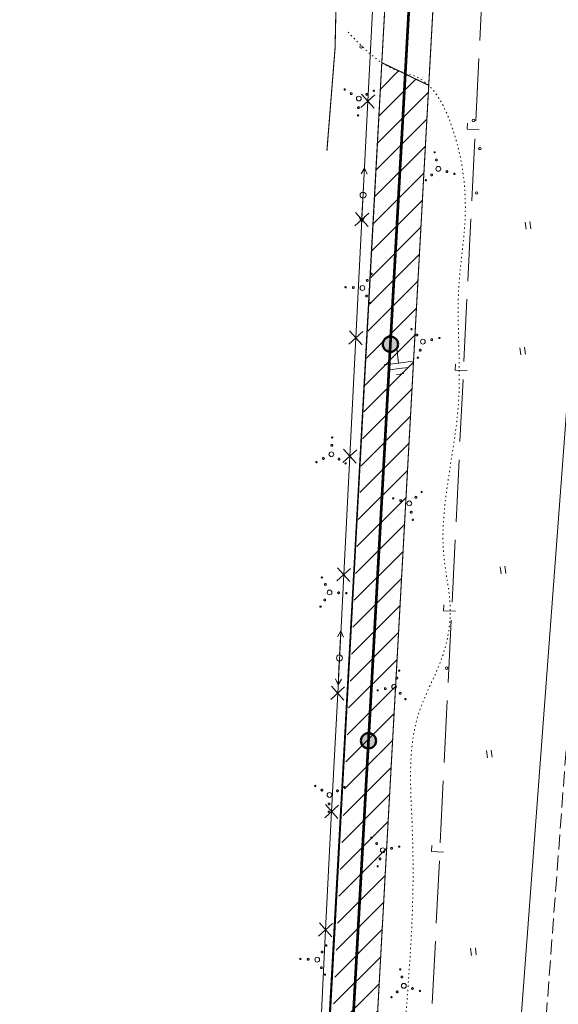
# Model space of a CAD drawing. Header units: millimetres. Extents: x 0 to 1188, y 0 to 841.
# Tile 43 of 76: x 594 to 684, y 141 to 305. Entities that reach past the tile are written whole.
import ezdxf

# ---------------------------------------------------------------- set-up
doc = ezdxf.new("R2010")
doc.units = ezdxf.units.MM
for name, pattern in [('K5LT32789', [0]), ('K5LT32797', [0]), ('K5LT32809', [0]), ('K5LT32813', [0]), ('K5LT32814', [0]), ('K5LT32815', [3.5, 2.5, -1]), ('K5LT32816', [3.2, 3, -0.2]), ('K5LT32817', [0.7, 0.2, -0.5]), ('K5LT32824', [0]), ('K5LT_BASIC', [0]), ('K5LT_THIN', [0])]:
    doc.linetypes.add(name, pattern=pattern)
doc.layers.add('Системный слой', color=7, linetype='Continuous')

# ---------------------------------------------------------------- blocks, each defined once
blk = doc.blocks.new('U563')
at = {"layer": 'Системный слой', "color": 7, "linetype": 'K5LT32813', "lineweight": 18}
for p, q in [((652.89, 311.04), (651.89, 291.36)), ((653.05, 292.4), (650.73, 290.31)), ((650.85, 292.51), (652.93, 290.2)), ((651.89, 291.36), (650.89, 271.68)), ((652.04, 272.72), (649.73, 270.64)), ((649.84, 272.84), (651.93, 270.52)), ((650.89, 271.68), (649.88, 252)), ((651.04, 253.05), (648.73, 250.96)), ((648.84, 253.16), (650.93, 250.84)), ((649.88, 252), (648.88, 232.32)), ((650.04, 233.37), (647.72, 231.28)), ((647.84, 233.48), (649.93, 231.17)), ((648.88, 232.32), (647.88, 212.65)), ((649.03, 213.69), (646.72, 211.6)), ((646.83, 213.8), (648.92, 211.49)), ((647.88, 212.65), (646.88, 192.97)), ((648.03, 194.01), (645.72, 191.92)), ((645.83, 194.12), (647.92, 191.81)), ((646.88, 192.97), (645.87, 173.29)), ((647.03, 174.33), (644.72, 172.25)), ((644.83, 174.45), (646.92, 172.13)), ((645.87, 173.29), (644.87, 153.61)), ((646.03, 154.66), (643.71, 152.57)), ((643.83, 154.77), (645.91, 152.46)), ((644.87, 153.61), (642.86, 114.26))]:
    blk.add_line(p, q, dxfattribs=at)
blk = doc.blocks.new('U575')
at = {"layer": 'Системный слой', "color": 11, "linetype": 'K5LT32824', "lineweight": 18, "true_color": 0xff8040}
for p, q in [((670.49, 301.43), (671, 311.77)), ((669.83, 288.09), (670.34, 298.43)), ((668.39, 286.67), (668.44, 287.66)), ((670.39, 286.57), (668.39, 286.67)), ((669.18, 274.76), (669.69, 285.1)), ((668.52, 261.42), (669.03, 271.76)), ((667.86, 248.08), (668.37, 258.42)), ((666.42, 246.65), (666.47, 247.65)), ((668.42, 246.56), (666.42, 246.65)), ((667.21, 234.75), (667.72, 245.09)), ((666.55, 221.41), (667.06, 231.75)), ((665.89, 208.07), (666.4, 218.41)), ((664.46, 206.64), (664.5, 207.64)), ((666.45, 206.55), (664.46, 206.64)), ((665.24, 194.73), (665.75, 205.08)), ((664.58, 181.4), (665.09, 191.74)), ((663.92, 168.06), (664.43, 178.4)), ((662.49, 166.63), (662.53, 167.63)), ((664.48, 166.53), (662.49, 166.63)), ((663.27, 154.72), (663.78, 165.06)), ((662.61, 141.39), (663.12, 151.73))]:
    blk.add_line(p, q, dxfattribs=at)
blk = doc.blocks.new('U682')
at = {"layer": 'Системный слой'}
h = blk.add_hatch(color=7, dxfattribs=at)
h.paths.add_polyline_path([(652, 185.04), (651.48, 186.21), (651.42, 186.18), (651.37, 186.15), (651.31, 186.11), (651.26, 186.08), (651.21, 186.04), (651.16, 186), (651.11, 185.96), (651.07, 185.91), (651.02, 185.86), (650.99, 185.81), (650.95, 185.76), (650.91, 185.71), (650.88, 185.65), (650.85, 185.59), (650.83, 185.54), (650.8, 185.48), (650.78, 185.42), (650.76, 185.36), (650.75, 185.29), (650.74, 185.23), (650.73, 185.17), (650.73, 185.1), (650.73, 185.04), (650.73, 184.98), (650.73, 184.91), (650.74, 184.85), (650.75, 184.79), (650.77, 184.72), (650.78, 184.66), (650.8, 184.6), (650.83, 184.54), (650.85, 184.48), (650.88, 184.43), (650.92, 184.37), (650.95, 184.32), (650.99, 184.27), (651.03, 184.22), (651.07, 184.17), (651.12, 184.12), (651.16, 184.08), (651.21, 184.04), (651.26, 184), (651.32, 183.97), (651.37, 183.93), (651.43, 183.9), (651.48, 183.88), (651.54, 183.85), (651.6, 183.83), (651.66, 183.81), (651.73, 183.8), (651.79, 183.78), (651.85, 183.78), (651.92, 183.77), (651.98, 183.77), (652.04, 183.77), (652.11, 183.77), (652.17, 183.78), (652.23, 183.79), (652.3, 183.8), (652.36, 183.82), (652.42, 183.84), (652.48, 183.86), (652.52, 183.88)])
h.paths.add_polyline_path([(652.69, 186.11), (652.64, 186.15), (652.58, 186.18), (652.52, 186.2), (652.47, 186.23), (652.41, 186.25), (652.34, 186.27), (652.28, 186.28), (652.22, 186.3), (652.16, 186.31), (652.09, 186.31), (652.03, 186.32), (651.97, 186.32), (651.9, 186.31), (651.84, 186.31), (651.78, 186.3), (651.71, 186.28), (651.65, 186.27), (651.59, 186.25), (651.53, 186.23), (651.48, 186.21), (652, 185.04), (652.52, 183.88), (652.57, 183.9), (652.63, 183.93), (652.69, 183.97), (652.74, 184), (652.79, 184.04), (652.84, 184.08), (652.89, 184.12), (652.93, 184.17), (652.97, 184.22), (653.01, 184.27), (653.05, 184.32), (653.09, 184.37), (653.12, 184.43), (653.15, 184.48), (653.17, 184.54), (653.2, 184.6), (653.22, 184.66), (653.24, 184.72), (653.25, 184.79), (653.26, 184.85), (653.27, 184.91), (653.27, 184.98), (653.28, 185.04), (653.27, 185.1), (653.27, 185.17), (653.26, 185.23), (653.25, 185.29), (653.24, 185.36), (653.22, 185.42), (653.2, 185.48), (653.18, 185.54), (653.15, 185.59), (653.12, 185.65), (653.09, 185.71), (653.05, 185.76), (653.02, 185.81), (652.98, 185.86), (652.93, 185.91), (652.89, 185.96), (652.84, 186), (652.79, 186.04), (652.74, 186.08)])
at = {"layer": 'Системный слой', "color": 7, "linetype": 'K5LT_BASIC', "lineweight": 50}
blk.add_circle((652, 185.04), 1.27, dxfattribs=at)
blk = doc.blocks.new('U683')
at = {"layer": 'Системный слой'}
h = blk.add_hatch(color=7, dxfattribs=at)
h.paths.add_polyline_path([(655.64, 250.94), (655.12, 252.11), (655.06, 252.08), (655, 252.05), (654.95, 252.01), (654.9, 251.98), (654.84, 251.94), (654.8, 251.9), (654.75, 251.86), (654.7, 251.81), (654.66, 251.76), (654.62, 251.71), (654.58, 251.66), (654.55, 251.61), (654.52, 251.55), (654.49, 251.49), (654.46, 251.44), (654.44, 251.38), (654.42, 251.32), (654.4, 251.25), (654.39, 251.19), (654.38, 251.13), (654.37, 251.07), (654.36, 251), (654.36, 250.94), (654.36, 250.87), (654.37, 250.81), (654.38, 250.75), (654.39, 250.69), (654.4, 250.62), (654.42, 250.56), (654.44, 250.5), (654.46, 250.44), (654.49, 250.38), (654.52, 250.33), (654.55, 250.27), (654.59, 250.22), (654.62, 250.17), (654.66, 250.12), (654.71, 250.07), (654.75, 250.02), (654.8, 249.98), (654.85, 249.94), (654.9, 249.9), (654.95, 249.87), (655.01, 249.83), (655.06, 249.8), (655.12, 249.78), (655.18, 249.75), (655.24, 249.73), (655.3, 249.71), (655.36, 249.7), (655.43, 249.68), (655.49, 249.67), (655.55, 249.67), (655.62, 249.67), (655.68, 249.67), (655.74, 249.67), (655.81, 249.68), (655.87, 249.69), (655.93, 249.7), (656, 249.72), (656.06, 249.74), (656.12, 249.76), (656.15, 249.78)])
h.paths.add_polyline_path([(656.33, 252.01), (656.27, 252.05), (656.22, 252.08), (656.16, 252.1), (656.1, 252.13), (656.04, 252.15), (655.98, 252.17), (655.92, 252.18), (655.86, 252.2), (655.79, 252.21), (655.73, 252.21), (655.67, 252.22), (655.6, 252.22), (655.54, 252.21), (655.47, 252.21), (655.41, 252.2), (655.35, 252.18), (655.29, 252.17), (655.23, 252.15), (655.17, 252.13), (655.12, 252.11), (655.64, 250.94), (656.15, 249.78), (656.21, 249.8), (656.27, 249.83), (656.32, 249.87), (656.37, 249.9), (656.43, 249.94), (656.48, 249.98), (656.52, 250.02), (656.57, 250.07), (656.61, 250.12), (656.65, 250.17), (656.69, 250.22), (656.72, 250.27), (656.75, 250.33), (656.78, 250.38), (656.81, 250.44), (656.83, 250.5), (656.85, 250.56), (656.87, 250.62), (656.89, 250.69), (656.9, 250.75), (656.91, 250.81), (656.91, 250.87), (656.91, 250.94), (656.91, 251), (656.91, 251.07), (656.9, 251.13), (656.89, 251.19), (656.87, 251.25), (656.86, 251.32), (656.84, 251.38), (656.81, 251.44), (656.79, 251.49), (656.76, 251.55), (656.72, 251.61), (656.69, 251.66), (656.65, 251.71), (656.61, 251.76), (656.57, 251.81), (656.53, 251.86), (656.48, 251.9), (656.43, 251.94), (656.38, 251.98)])
at = {"layer": 'Системный слой', "color": 7, "linetype": 'K5LT_BASIC', "lineweight": 50}
blk.add_circle((655.64, 250.94), 1.27, dxfattribs=at)
blk = doc.blocks.new('U742')
at = {"layer": 'Системный слой', "color": 7, "linetype": 'K5LT32797', "lineweight": 18}
blk.add_circle((647.17, 198.8), 0.5, dxfattribs=at)
blk = doc.blocks.new('U743')
at = {"layer": 'Системный слой', "color": 7, "linetype": 'K5LT32797', "lineweight": 18}
for p, q in [((647.4, 203.29), (646.85, 202.32)), ((647.2, 199.3), (647.4, 203.29)), ((647.4, 203.29), (647.85, 202.27))]:
    blk.add_line(p, q, dxfattribs=at)
blk = doc.blocks.new('U744')
at = {"layer": 'Системный слой', "color": 7, "linetype": 'K5LT32797', "lineweight": 18}
for p, q in [((647.15, 198.3), (646.94, 194.31)), ((646.94, 194.31), (646.5, 195.33)), ((646.94, 194.31), (647.49, 195.28))]:
    blk.add_line(p, q, dxfattribs=at)
blk = doc.blocks.new('U748')
at = {"layer": 'Системный слой', "color": 7, "linetype": 'K5LT32797', "lineweight": 18}
blk.add_circle((651.09, 275.72), 0.5, dxfattribs=at)
blk = doc.blocks.new('U749')
at = {"layer": 'Системный слой', "color": 7, "linetype": 'K5LT32797', "lineweight": 18}
for p, q in [((651.32, 280.22), (650.77, 279.24)), ((651.12, 276.22), (651.32, 280.22)), ((651.32, 280.22), (651.77, 279.19))]:
    blk.add_line(p, q, dxfattribs=at)
blk = doc.blocks.new('U750')
at = {"layer": 'Системный слой', "color": 7, "linetype": 'K5LT32797', "lineweight": 18}
for p, q in [((651.07, 275.22), (650.86, 271.23)), ((650.86, 271.23), (650.42, 272.25)), ((650.86, 271.23), (651.41, 272.2))]:
    blk.add_line(p, q, dxfattribs=at)
blk = doc.blocks.new('U982')
at = {"layer": 'Системный слой', "color": 7, "linetype": 'K5LT32789', "const_width": 0.18}
for points in [[(648.14, 293.28, 1), (647.94, 293.28, 1)], [(652.98, 293.06, 1), (652.78, 293.07, 1)], [(649.28, 292.57, 1), (648.98, 292.59, 1)], [(651.88, 292.46, 1), (651.58, 292.47, 1)], [(650.48, 290.27, 1), (650.18, 290.28, 1)], [(650.37, 288.97, 1), (650.17, 288.98, 1)]]:
    blk.add_lwpolyline(points, format="xyb", close=True, dxfattribs=at)
at = {"layer": 'Системный слой', "color": 7, "linetype": 'K5LT32797', "lineweight": 18}
blk.add_circle((650.4, 291.77), 0.4, dxfattribs=at)
blk = doc.blocks.new('U983')
at = {"layer": 'Системный слой', "color": 7, "linetype": 'K5LT32789', "const_width": 0.18}
for points in [[(663.07, 282.76, 1), (662.94, 282.9, 1)], [(663.39, 281.45, 1), (663.19, 281.67, 1)], [(665.14, 279.53, 1), (664.94, 279.75, 1)], [(661.61, 278.13, 1), (661.48, 278.28, 1)], [(662.6, 278.97, 1), (662.4, 279.19, 1)], [(666.35, 279.18, 1), (666.21, 279.33, 1)]]:
    blk.add_lwpolyline(points, format="xyb", close=True, dxfattribs=at)
at = {"layer": 'Системный слой', "color": 7, "linetype": 'K5LT32797', "lineweight": 18}
blk.add_circle((663.61, 280.1), 0.4, dxfattribs=at)
blk = doc.blocks.new('U984')
at = {"layer": 'Системный слой', "color": 7, "linetype": 'K5LT32789', "const_width": 0.18}
for points in [[(652.49, 262.55, 1), (652.5, 262.75, 1)], [(648.18, 260.31, 1), (648.19, 260.51, 1)], [(649.48, 260.21, 1), (649.49, 260.51, 1)], [(651.79, 261.4, 1), (651.8, 261.7, 1)], [(651.67, 258.81, 1), (651.68, 259.11, 1)], [(652.27, 257.7, 1), (652.28, 257.9, 1)]]:
    blk.add_lwpolyline(points, format="xyb", close=True, dxfattribs=at)
at = {"layer": 'Системный слой', "color": 7, "linetype": 'K5LT32797', "lineweight": 18}
blk.add_circle((650.99, 260.29), 0.4, dxfattribs=at)
blk = doc.blocks.new('U985')
at = {"layer": 'Системный слой', "color": 7, "linetype": 'K5LT32789', "const_width": 0.18}
for points in [[(659.08, 253.37, 1), (659.23, 253.51, 1)], [(659.92, 252.38, 1), (660.15, 252.58, 1)], [(663.71, 251.91, 1), (663.86, 252.05, 1)], [(662.4, 251.6, 1), (662.62, 251.8, 1)], [(660.13, 248.64, 1), (660.28, 248.77, 1)], [(660.48, 249.84, 1), (660.71, 250.05, 1)]]:
    blk.add_lwpolyline(points, format="xyb", close=True, dxfattribs=at)
at = {"layer": 'Системный слой', "color": 7, "linetype": 'K5LT32797', "lineweight": 18}
blk.add_circle((661.05, 251.37), 0.4, dxfattribs=at)
blk = doc.blocks.new('U986')
at = {"layer": 'Системный слой', "color": 7, "linetype": 'K5LT32789', "const_width": 0.18}
for points in [[(645.75, 234.15, 1), (646.05, 234.14, 1)], [(645.86, 235.45, 1), (646.06, 235.44, 1)], [(643.25, 231.36, 1), (643.45, 231.35, 1)], [(644.35, 231.96, 1), (644.65, 231.95, 1)], [(646.94, 231.85, 1), (647.24, 231.83, 1)], [(648.09, 231.14, 1), (648.29, 231.14, 1)]]:
    blk.add_lwpolyline(points, format="xyb", close=True, dxfattribs=at)
at = {"layer": 'Системный слой', "color": 7, "linetype": 'K5LT32797', "lineweight": 18}
blk.add_circle((645.83, 232.65), 0.4, dxfattribs=at)
blk = doc.blocks.new('U987')
at = {"layer": 'Системный слой', "color": 7, "linetype": 'K5LT32789', "const_width": 0.18}
for points in [[(660.78, 226.46, 1), (660.91, 226.31, 1)], [(656.04, 225.41, 1), (656.17, 225.26, 1)], [(657.25, 225.06, 1), (657.45, 224.84, 1)], [(659.78, 225.62, 1), (659.98, 225.4, 1)], [(659, 223.14, 1), (659.2, 222.92, 1)], [(659.31, 221.83, 1), (659.45, 221.69, 1)]]:
    blk.add_lwpolyline(points, format="xyb", close=True, dxfattribs=at)
at = {"layer": 'Системный слой', "color": 7, "linetype": 'K5LT32797', "lineweight": 18}
blk.add_circle((658.78, 224.49), 0.4, dxfattribs=at)
blk = doc.blocks.new('U988')
at = {"layer": 'Системный слой', "color": 7, "linetype": 'K5LT32789', "const_width": 0.18}
for points in [[(644.24, 212.28, 1), (644.23, 212.08, 1)], [(644.84, 211.17, 1), (644.83, 210.87, 1)], [(647.03, 209.78, 1), (647.02, 209.48, 1)], [(648.33, 209.67, 1), (648.32, 209.47, 1)], [(644.73, 208.58, 1), (644.71, 208.28, 1)], [(644.02, 207.43, 1), (644.02, 207.23, 1)]]:
    blk.add_lwpolyline(points, format="xyb", close=True, dxfattribs=at)
at = {"layer": 'Системный слой', "color": 7, "linetype": 'K5LT32797', "lineweight": 18}
blk.add_circle((645.53, 209.69), 0.4, dxfattribs=at)
blk = doc.blocks.new('U989')
at = {"layer": 'Системный слой', "color": 7, "linetype": 'K5LT32789', "const_width": 0.18}
for points in [[(657.17, 196.76, 1), (657.03, 196.63, 1)], [(656.82, 195.56, 1), (656.6, 195.35, 1)], [(653.6, 193.49, 1), (653.45, 193.35, 1)], [(654.9, 193.8, 1), (654.68, 193.6, 1)], [(657.38, 193.02, 1), (657.16, 192.82, 1)], [(658.22, 192.03, 1), (658.07, 191.89, 1)]]:
    blk.add_lwpolyline(points, format="xyb", close=True, dxfattribs=at)
at = {"layer": 'Системный слой', "color": 7, "linetype": 'K5LT32797', "lineweight": 18}
blk.add_circle((656.26, 194.02), 0.4, dxfattribs=at)
blk = doc.blocks.new('U990')
at = {"layer": 'Системный слой', "color": 7, "linetype": 'K5LT32789', "const_width": 0.18}
for points in [[(643.25, 177.53, 1), (643.05, 177.54, 1)], [(644.4, 176.83, 1), (644.1, 176.84, 1)], [(646.99, 176.71, 1), (646.69, 176.73, 1)], [(648.1, 177.32, 1), (647.9, 177.32, 1)], [(645.59, 174.52, 1), (645.29, 174.54, 1)], [(645.49, 173.23, 1), (645.29, 173.24, 1)]]:
    blk.add_lwpolyline(points, format="xyb", close=True, dxfattribs=at)
at = {"layer": 'Системный слой', "color": 7, "linetype": 'K5LT32797', "lineweight": 18}
blk.add_circle((645.51, 176.03), 0.4, dxfattribs=at)
blk = doc.blocks.new('U991')
at = {"layer": 'Системный слой', "color": 7, "linetype": 'K5LT32789', "const_width": 0.18}
for points in [[(657.35, 146.97, 1), (657.21, 147.12, 1)], [(657.66, 145.67, 1), (657.46, 145.89, 1)], [(659.41, 143.75, 1), (659.21, 143.97, 1)], [(655.88, 142.35, 1), (655.75, 142.5, 1)], [(656.88, 143.19, 1), (656.67, 143.41, 1)], [(660.62, 143.39, 1), (660.49, 143.54, 1)]]:
    blk.add_lwpolyline(points, format="xyb", close=True, dxfattribs=at)
at = {"layer": 'Системный слой', "color": 7, "linetype": 'K5LT32797', "lineweight": 18}
blk.add_circle((657.88, 144.31), 0.4, dxfattribs=at)
blk = doc.blocks.new('U992')
at = {"layer": 'Системный слой', "color": 7, "linetype": 'K5LT32789', "const_width": 0.18}
for points in [[(644.98, 150.91, 1), (644.99, 151.11, 1)], [(640.67, 148.68, 1), (640.68, 148.88, 1)], [(641.97, 148.57, 1), (641.98, 148.87, 1)], [(644.28, 149.77, 1), (644.29, 150.07, 1)], [(644.16, 147.17, 1), (644.17, 147.47, 1)], [(644.76, 146.07, 1), (644.77, 146.27, 1)]]:
    blk.add_lwpolyline(points, format="xyb", close=True, dxfattribs=at)
at = {"layer": 'Системный слой', "color": 7, "linetype": 'K5LT32797', "lineweight": 18}
blk.add_circle((643.48, 148.65), 0.4, dxfattribs=at)
blk = doc.blocks.new('U993')
at = {"layer": 'Системный слой', "color": 7, "linetype": 'K5LT32789', "const_width": 0.18}
for points in [[(652.41, 168.84, 1), (652.56, 168.98, 1)], [(653.25, 167.85, 1), (653.47, 168.05, 1)], [(655.73, 167.06, 1), (655.95, 167.27, 1)], [(657.03, 167.38, 1), (657.18, 167.51, 1)], [(653.81, 165.31, 1), (654.03, 165.51, 1)], [(653.45, 164.11, 1), (653.6, 164.24, 1)]]:
    blk.add_lwpolyline(points, format="xyb", close=True, dxfattribs=at)
at = {"layer": 'Системный слой', "color": 7, "linetype": 'K5LT32797', "lineweight": 18}
blk.add_circle((654.37, 166.84), 0.4, dxfattribs=at)
blk = doc.blocks.new('U1023')
at = {"layer": 'Системный слой', "color": 7, "linetype": 'K5LT32797', "lineweight": 18}
for p, q in [((671.77, 182.21), (671.62, 183.4)), ((672.56, 182.31), (672.41, 183.5))]:
    blk.add_line(p, q, dxfattribs=at)
blk = doc.blocks.new('U1024')
at = {"layer": 'Системный слой', "color": 7, "linetype": 'K5LT32797', "lineweight": 18}
for p, q in [((669.92, 149.45), (669.78, 150.64)), ((669.13, 149.35), (668.98, 150.54))]:
    blk.add_line(p, q, dxfattribs=at)
blk = doc.blocks.new('U1025')
at = {"layer": 'Системный слой', "color": 7, "linetype": 'K5LT32797', "lineweight": 18}
for p, q in [((674.04, 212.77), (673.89, 213.96)), ((674.83, 212.86), (674.68, 214.06))]:
    blk.add_line(p, q, dxfattribs=at)
blk = doc.blocks.new('U1026')
at = {"layer": 'Системный слой', "color": 7, "linetype": 'K5LT32797', "lineweight": 18}
for p, q in [((678.11, 249.27), (677.96, 250.47)), ((677.31, 249.18), (677.16, 250.37))]:
    blk.add_line(p, q, dxfattribs=at)
blk = doc.blocks.new('U1030')
at = {"layer": 'Системный слой', "color": 7, "linetype": 'K5LT32797', "lineweight": 18}
for p, q in [((678.2, 270.05), (678.06, 271.24)), ((679, 270.15), (678.85, 271.34))]:
    blk.add_line(p, q, dxfattribs=at)
blk = doc.blocks.new('U1219')
at = {"layer": 'Системный слой', "color": 7, "linetype": 'K5LT_THIN', "lineweight": 18}
for p, q in [((656.71, 250.25), (657.01, 247.81)), ((657.01, 247.81), (654.58, 247.51)), ((657.01, 247.81), (659.45, 248.12)), ((657.12, 246.9), (655.6, 246.71)), ((657.24, 245.99), (656.63, 245.91)), ((657.12, 246.9), (658.65, 247.09)), ((657.24, 245.99), (657.85, 246.06))]:
    blk.add_line(p, q, dxfattribs=at)

msp = doc.modelspace()

# ---------------------------------------------------------------- hatches: boundary and pattern name
at = {"layer": 'Системный слой'}
h = msp.add_hatch(dxfattribs=at)
h.set_pattern_fill('Металл', angle=45, style=0, pattern_type=0)
h.set_pattern_definition([(45, (0, 0), (-2.12132, 2.12132), [])])
h.paths.add_polyline_path([(647.994573, 61.714296), (649.258669, 62.757203), (662.017616, 293.97297), (654.213183, 297.737568), (642.071893, 61.714296), (641.188948, 61.714296), (643.627579, 60.934031), (646.762489, 62.494562), (648.298102, 61.714296)])

# ---------------------------------------------------------------- linework, layer by layer
at = {"layer": 'Системный слой', "color": 7, "linetype": 'K5LT32789', "lineweight": 18}
msp.add_line((672.640791, 75.845634), (687.209407, 270.677482), dxfattribs=at)
at = {"layer": 'Системный слой', "color": 7, "linetype": 'K5LT32815', "lineweight": 18}
msp.add_line((676.840485, 76.213708), (691.302933, 269.625738), dxfattribs=at)
at = {"layer": 'Системный слой', "color": 1, "linetype": 'K5LT32809', "true_color": 0xff0000, "const_width": 0.18}
msp.add_lwpolyline([(674.203792, 786.722165), (655.115681, 314.092511), (641.819261, 73.136725)], dxfattribs=at)
at = {"layer": 'Системный слой', "color": 7, "linetype": 'K5LT_BASIC', "const_width": 0.45}
msp.add_lwpolyline([(678.200534, 786.560748), (659.111232, 313.901596), (645.845238, 73.497191)], dxfattribs=at)
at = {"layer": 'Системный слой', "color": 1, "linetype": 'K5LT32809', "true_color": 0xff0000, "const_width": 0.18}
msp.add_lwpolyline([(682.197276, 786.399332), (663.107973, 313.74018, -0.003690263), (663.105155, 313.681204), (649.870792, 73.850003)], format="xyb", dxfattribs=at)
at = {"layer": 'Системный слой', "color": 8, "linetype": 'K5LT32816', "true_color": 0x808080, "const_width": 0.18}
msp.add_lwpolyline([(648.274368, 386.168225), (646.448387, 300.232952), (645.087985, 283.121265)], dxfattribs=at)
at = {"layer": 'Системный слой', "color": 3, "linetype": 'K5LT32814', "true_color": 0x00ff00, "const_width": 0.18}
msp.add_lwpolyline([(654.213183, 297.737568), (662.017616, 293.97297), (649.201119, 61.714296), (648.298102, 61.714296), (647.691044, 61.714296), (647.235752, 61.714296), (645.945755, 61.714296), (642.682823, 61.714296), (641.460963, 61.714296)], close=True, dxfattribs=at)
at = {"layer": 'Системный слой', "color": 7, "linetype": 'K5LT32797', "lineweight": 18}
for centre in [(650.780264, 300.359457), (669.462606, 288.12837), (670.517766, 283.463058), (669.964996, 276.094098), (665.001057, 197.105532)]:
    msp.add_circle(centre, 0.2, dxfattribs=at)
at = {"layer": 'Системный слой', "color": 7, "linetype": 'K5LT32817', "lineweight": 18}
msp.add_open_spline([(648.597235, 302.821648), (651.065874, 300.213808), (654.3309, 296.764674), (662.560027, 295.147566), (665.708136, 288.271817), (667.805128, 280.343392), (668.485225, 271.485551), (666.167474, 258.269899), (668.084911, 241.93051), (664.661092, 227.144161), (664.138944, 215.626993), (666.092398, 207.643298), (665.085068, 200.810503), (662.768958, 195.191421), (658.16601, 186.100755), (659.661257, 170.370353), (659.294322, 152.304051), (657.912604, 136.431936), (657.55055, 124.237897), (654.069719, 110.346802), (658.197469, 93.749852), (651.933675, 80.664741), (651.223997, 74.269064), (651.194053, 73.965977)], degree=3, knots=[0, 0, 0, 0, 5.1927518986, 6.8679423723, 12.1476079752, 14.8342882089, 19.4704889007, 25.2151927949, 34.9011471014, 43.7504341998, 47.8210323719, 52.0665084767, 55.9417980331, 57.9063416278, 61.1939564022, 71.044093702, 80.5592347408, 88.5690231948, 94.8917269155, 98.806979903, 109.8921943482, 119.1235957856, 119.5818897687, 119.5818897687, 119.5818897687, 119.5818897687], dxfattribs=at)

# ---------------------------------------------------------------- block references
at = {"layer": 'Системный слой'}
for name in ['U563', 'U575', 'U982', 'U983', 'U749', 'U750', 'U748', 'U1030', 'U984', 'U683', 'U985', 'U1026', 'U1219', 'U986', 'U987', 'U1025', 'U988', 'U743', 'U744', 'U742', 'U989', 'U682', 'U1023', 'U990', 'U993', 'U992', 'U1024', 'U991']:
    msp.add_blockref(name, (0, 0), dxfattribs=at)

doc.saveas('drawing.dxf')
